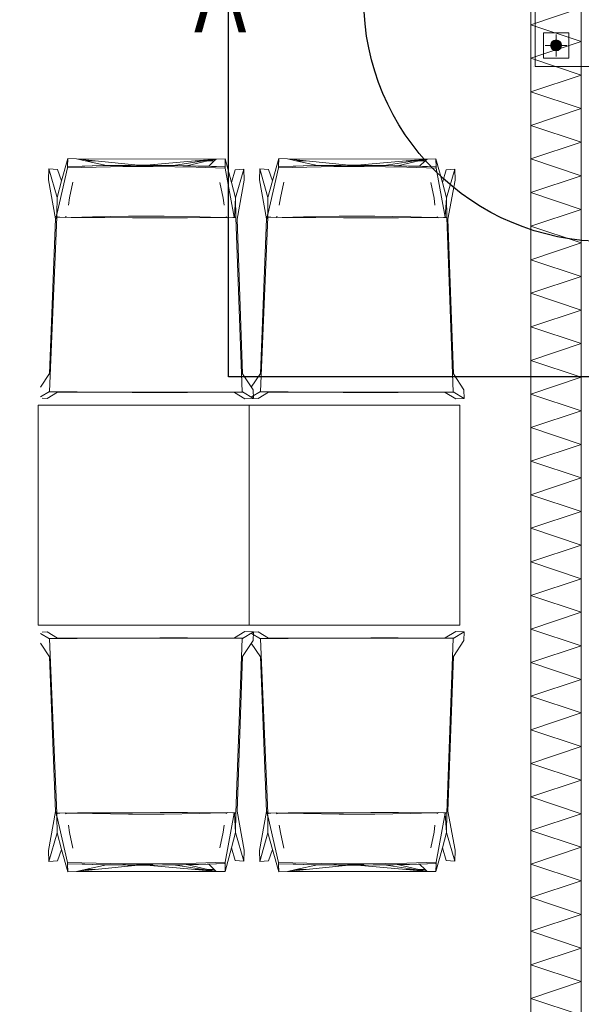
# Model space of a CAD drawing. Header units: centimetres. Extents: x -9388 to 91680, y -1419244 to 50347.
# Tile 19 of 183: x 4092 to 5429, y -704067 to -701721. Entities that reach past the tile are written whole.
import ezdxf

# ---------------------------------------------------------------- set-up
doc = ezdxf.new("R2010")
doc.units = ezdxf.units.CM
doc.linetypes.add('ACAD_ISO03W100', pattern=[30, 12, -18])
doc.linetypes.add('CENTER', pattern=[2, 1.25, -0.25, 0.25, -0.25])
doc.layers.add('! słupy stalowe_Nr_pióra__232', color=7, linetype='Continuous', lineweight=13, true_color=0x24a2ff)
doc.layers.add('Rzuty - ogródek_Nr_pióra__232', color=7, linetype='Continuous', lineweight=13, true_color=0x24a2ff)
for name, color, linetype, lineweight in [('! słupy stalowe_Nr_pióra__7', 7, 'Continuous', 13), ('Q_podkład', 8, 'Continuous', 9), ('Rzuty - ogródek_Nr_pióra__161', 7, 'Continuous', 5), ('Ściany zewnętrzne_Nr_pióra__174', 7, 'Continuous', 5), ('Ściany zewnętrzne_Nr_pióra__41', 7, 'Continuous', 15)]:
    doc.layers.add(name, color=color, linetype=linetype, lineweight=lineweight)
doc.layers.add('Q_uwagi', color=7, linetype='Continuous', lineweight=30, true_color=0xff0101, plot=False)
doc.styles.add('Arial_1do50', font='ARIALN.TTF', dxfattribs={"width": 0.9})

# ---------------------------------------------------------------- blocks, each defined once
blk = doc.blocks.new('A$C65C32780')
at = {"layer": 'Q_uwagi'}
for p, q in [((0, 57.79), (0, -57.79)), ((-57.79, 0), (57.79, 0))]:
    blk.add_line(p, q, dxfattribs=at)
blk.add_circle((0, 0), 57.79, dxfattribs=at)
at = {"layer": 'Q_uwagi', "style": 'Arial_1do50', "width": 0.9}
for s, p in [('1', (-4.98, 67.71)), ('A', (-98.16, -7.91))]:
    blk.add_text(s, height=18, dxfattribs=at).set_placement(p)
blk = doc.blocks.new('PAB.01_RZUT PRZYZIEMIA')
at = {"layer": '! słupy stalowe_Nr_pióra__7', "linetype": 'Continuous'}
blk.add_hatch(color=8, dxfattribs=at).paths.add_polyline_path([(35382, -701782.8, 1), (35356, -701782.8, 1)])
blk.add_hatch(color=8, dxfattribs=at).paths.add_polyline_path([(35382, -701782.8, 1), (35356, -701782.8, 1)])
at = {"layer": '! słupy stalowe_Nr_pióra__232', "color": 8, "linetype": 'Continuous'}
for p, q in [((35319, -701492.8), (35319, -701832.8)), ((35339, -701752.8), (35339, -701812.8)), ((35399, -701752.8), (35339, -701752.8)), ((35399, -701812.8), (35399, -701752.8)), ((35357, -701777.8), (35357, -701782.8)), ((35357.9, -701778), (35357, -701782.5)), ((35357, -701782.5), (35357.9, -701787.1)), ((35357, -701782.8), (35357.9, -701787.4)), ((35360.5, -701774.1), (35357.9, -701778)), ((35357.9, -701787.1), (35360.5, -701791)), ((35357.9, -701787.4), (35360.5, -701791.3)), ((35364.4, -701771.5), (35360.5, -701774.1)), ((35369, -701770.5), (35364.4, -701771.5)), ((35373.6, -701771.5), (35369, -701770.5)), ((35377.5, -701774.1), (35373.6, -701771.5)), ((35380.1, -701778), (35377.5, -701774.1)), ((35377.5, -701791), (35380.1, -701787.1)), ((35380.1, -701787.1), (35377.5, -701791)), ((35377.5, -701791.3), (35380.1, -701787.4)), ((35381, -701782.5), (35380.1, -701778)), ((35380.1, -701787.1), (35381, -701782.5)), ((35381, -701782.5), (35380.1, -701787.1)), ((35380.1, -701787.4), (35381, -701782.8)), ((35381, -701782.8), (35381, -701777.8)), ((35360.5, -701791), (35364.4, -701793.6)), ((35360.5, -701791.3), (35364.4, -701793.9)), ((35364.4, -701793.6), (35369, -701794.5)), ((35364.4, -701793.9), (35369, -701794.8)), ((35369, -701794.5), (35373.6, -701793.6)), ((35369, -701794.8), (35373.6, -701793.9)), ((35369, -701808.8), (35369.1, -701808.8)), ((35369, -701808.8), (35369.1, -701808.8)), ((35373.6, -701793.6), (35377.5, -701791)), ((35373.6, -701793.9), (35377.5, -701791.3)), ((35319, -701832.8), (35659, -701832.8)), ((35339, -701812.8), (35399, -701812.8))]:
    blk.add_line(p, q, dxfattribs=at)
at = {"layer": '! słupy stalowe_Nr_pióra__232', "color": 8, "linetype": 'CENTER'}
for p, q in [((35369, -701808.8), (35369, -701756.8)), ((35343, -701782.8), (35395, -701782.8))]:
    blk.add_line(p, q, dxfattribs=at)
at = {"layer": '! słupy stalowe_Nr_pióra__232', "color": 8, "linetype": 'Continuous'}
blk.add_circle((35369, -701782.8), 13, dxfattribs=at)
at = {"layer": 'Rzuty - ogródek_Nr_pióra__161', "color": 8, "linetype": 'Continuous'}
for p, q in [((35309, -701549), (35309, -701858.3)), ((34206.3, -702052.2), (34191.6, -702105.5)), ((34205.7, -702071.4), (34206.3, -702052.2)), ((34205.7, -702071.4), (34244.2, -702070.2)), ((34205.7, -702071.4), (34240.5, -702070.5)), ((34206.3, -702052.2), (34206.3, -702052.2)), ((34206.3, -702052.2), (34227, -702052.9)), ((34227, -702052.9), (34560, -702053.4)), ((34227, -702052.9), (34271.5, -702057.5)), ((34247.4, -702057.5), (34227, -702052.9)), ((34244.2, -702070.2), (34240.5, -702070.5)), ((34244.2, -702070.2), (34264.6, -702069.8)), ((34244.2, -702070.2), (34245.2, -702070.3)), ((34247.2, -702070.3), (34244.2, -702070.2)), ((34271.5, -702057.5), (34247.4, -702057.5)), ((34298.4, -702069), (34247.4, -702057.5)), ((34264.7, -702069.8), (34264.6, -702069.8)), ((34264.9, -702069.8), (34264.7, -702069.8)), ((34265, -702069.8), (34264.9, -702069.8)), ((34264.9, -702069.8), (34264.9, -702069.8)), ((34265.2, -702069.8), (34265, -702069.8)), ((34308.4, -702069), (34265.2, -702069.8)), ((34271.5, -702057.5), (34373.7, -702068.3)), ((34289.7, -702069.1), (34298.4, -702069)), ((34298.7, -702069), (34298.4, -702069)), ((34304.1, -702069), (34298.7, -702069)), ((34304.1, -702069), (34328.4, -702068.6)), ((34311.9, -702068.9), (34304.1, -702069)), ((34308.4, -702069), (34311.9, -702068.9)), ((34312.1, -702068.9), (34328.4, -702068.6)), ((34327.5, -702068.7), (34312.1, -702068.9)), ((34328.4, -702068.6), (34327.5, -702068.7)), ((34327.5, -702068.7), (34329.4, -702068.7)), ((34328.4, -702068.6), (34347.4, -702068.5)), ((34329.4, -702068.7), (34328.4, -702068.6)), ((34329.4, -702068.7), (34347.4, -702068.5)), ((34330.2, -702068.8), (34329.4, -702068.7)), ((34330.2, -702068.8), (34354.3, -702068.5)), ((34350.9, -702071.6), (34330.2, -702068.8)), ((34330.3, -702068.8), (34393.1, -702068.4)), ((34347.4, -702068.5), (34368.3, -702068.3)), ((34347.4, -702068.5), (34393.5, -702068.4)), ((34350.9, -702071.6), (34409.1, -702068.6)), ((34355.4, -702068.5), (34354.3, -702068.5)), ((34393, -702068.4), (34355.4, -702068.5)), ((34372.3, -702068.3), (34368.3, -702068.3)), ((34372.3, -702068.3), (34373.7, -702068.3)), ((34373.7, -702068.3), (34393, -702068.4)), ((34393, -702068.4), (34393.5, -702068.4)), ((34509.8, -702057.9), (34393.5, -702068.4)), ((34393.5, -702068.4), (34393.5, -702068.4)), ((34393.5, -702068.4), (34394, -702068.4)), ((34394.6, -702068.4), (34394, -702068.4)), ((34394.7, -702068.4), (34394.6, -702068.4)), ((34411.7, -702068.4), (34394.7, -702068.4)), ((34396.6, -702068.4), (34394.7, -702068.4)), ((34396.6, -702068.4), (34410.3, -702068.5)), ((34396.6, -702068.4), (34411.7, -702068.4)), ((34409.1, -702068.6), (34396.6, -702068.4)), ((34409.1, -702068.6), (34410.3, -702068.5)), ((34410.3, -702068.5), (34412.7, -702068.4)), ((34431.5, -702068.6), (34410.3, -702068.5)), ((34411.7, -702068.4), (34412.7, -702068.4)), ((34412.7, -702068.4), (34412.6, -702068.5)), ((34412.7, -702068.4), (34431.5, -702068.6)), ((34431.5, -702068.6), (34431.5, -702068.6)), ((34431.5, -702068.6), (34434.9, -702068.6)), ((34434.9, -702068.6), (34457.8, -702068.8)), ((34434.9, -702068.6), (34480.3, -702069.3)), ((34529.7, -702058), (34457.8, -702068.8)), ((34457.8, -702068.8), (34480.3, -702069.3)), ((34480.4, -702069.3), (34480.3, -702069.3)), ((34481, -702069.3), (34480.4, -702069.3)), ((34481, -702069.3), (34488.8, -702069.4)), ((34481, -702069.3), (34488.5, -702069.5)), ((34488.5, -702069.5), (34488.8, -702069.4)), ((34488.5, -702069.5), (34494.5, -702069.6)), ((34488.8, -702069.4), (34539.7, -702058)), ((34488.8, -702069.4), (34497, -702069.5)), ((34494.5, -702069.6), (34494.9, -702069.6)), ((34494.9, -702069.6), (34497, -702069.5)), ((34494.9, -702069.6), (34497, -702069.7)), ((34498.1, -702069.7), (34497, -702069.5)), ((34497, -702069.5), (34515.6, -702070.1)), ((34497, -702069.5), (34497.7, -702069.7)), ((34497, -702069.7), (34497, -702069.7)), ((34497.5, -702069.7), (34497, -702069.7)), ((34498.1, -702069.7), (34498.1, -702069.7)), ((34498.1, -702069.7), (34515.6, -702070.1)), ((34560, -702053.4), (34509.8, -702057.9)), ((34529.7, -702058), (34509.8, -702057.9)), ((34516, -702070.1), (34515.6, -702070.1)), ((34516.7, -702070.1), (34516, -702070.1)), ((34517.5, -702070.1), (34516.7, -702070.1)), ((34517.5, -702070.1), (34541.8, -702070.7)), ((34517.5, -702070.1), (34579.3, -702072)), ((34560, -702053.4), (34529.7, -702058)), ((34539.7, -702058), (34560, -702053.4)), ((34555.2, -702058), (34539.7, -702058)), ((34555.2, -702058), (34541.8, -702070.7)), ((34560, -702053.4), (34555.2, -702058)), ((34560, -702053.4), (34580.7, -702052.9)), ((34580.7, -702052.9), (34581.2, -702072.1)), ((34596.1, -702109.5), (34580.7, -702052.9)), ((34708.5, -702052.2), (34693.8, -702105.5)), ((34707.9, -702071.4), (34708.5, -702052.2)), ((34707.9, -702071.4), (34746.3, -702070.2)), ((34707.9, -702071.4), (34742.6, -702070.5)), ((34708.5, -702052.2), (34708.5, -702052.2)), ((34708.5, -702052.2), (34729.2, -702052.9)), ((34729.2, -702052.9), (35062.2, -702053.4)), ((34729.2, -702052.9), (34773.7, -702057.5)), ((34749.6, -702057.5), (34729.2, -702052.9)), ((34746.3, -702070.2), (34742.6, -702070.5)), ((34746.3, -702070.2), (34766.7, -702069.8)), ((34746.3, -702070.2), (34747.4, -702070.3)), ((34749.3, -702070.3), (34746.3, -702070.2)), ((34773.7, -702057.5), (34749.6, -702057.5)), ((34800.6, -702069), (34749.6, -702057.5)), ((34766.8, -702069.8), (34766.7, -702069.8)), ((34767.1, -702069.8), (34766.9, -702069.8)), ((34767.2, -702069.8), (34767.1, -702069.8)), ((34767.1, -702069.8), (34767.1, -702069.8)), ((34767.4, -702069.8), (34767.2, -702069.8)), ((34810.6, -702069), (34767.4, -702069.8)), ((34773.7, -702057.5), (34875.9, -702068.3)), ((34791.9, -702069.1), (34800.6, -702069)), ((34800.8, -702069), (34800.6, -702069)), ((34806.3, -702069), (34800.8, -702069)), ((34806.3, -702069), (34830.6, -702068.6)), ((34814.1, -702068.9), (34806.3, -702069)), ((34810.6, -702069), (34814.1, -702068.9)), ((34814.2, -702068.9), (34830.6, -702068.6)), ((34829.6, -702068.7), (34814.2, -702068.9)), ((34830.6, -702068.6), (34829.6, -702068.7)), ((34829.6, -702068.7), (34831.6, -702068.7)), ((34830.6, -702068.6), (34849.5, -702068.5)), ((34831.6, -702068.7), (34830.6, -702068.6)), ((34831.6, -702068.7), (34849.5, -702068.5)), ((34832.4, -702068.8), (34831.6, -702068.7)), ((34832.4, -702068.8), (34856.4, -702068.5)), ((34853.1, -702071.6), (34832.4, -702068.8)), ((34832.5, -702068.8), (34895.3, -702068.4)), ((34849.5, -702068.5), (34870.5, -702068.3)), ((34849.5, -702068.5), (34895.6, -702068.4)), ((34853.1, -702071.6), (34911.3, -702068.6)), ((34857.6, -702068.5), (34856.4, -702068.5)), ((34895.1, -702068.4), (34857.6, -702068.5)), ((34874.5, -702068.3), (34870.5, -702068.3)), ((34874.5, -702068.3), (34875.9, -702068.3)), ((34875.9, -702068.3), (34895.1, -702068.4)), ((34895.1, -702068.4), (34895.6, -702068.4)), ((34895.6, -702068.4), (34895.7, -702068.4)), ((35011.9, -702057.9), (34895.7, -702068.4)), ((34895.7, -702068.4), (34896.2, -702068.4)), ((34896.8, -702068.4), (34896.2, -702068.4)), ((34896.9, -702068.4), (34896.8, -702068.4)), ((34913.9, -702068.4), (34896.9, -702068.4)), ((34898.7, -702068.4), (34896.9, -702068.4)), ((34898.7, -702068.4), (34912.5, -702068.5)), ((34898.7, -702068.4), (34913.9, -702068.4)), ((34911.3, -702068.6), (34898.7, -702068.4)), ((34911.3, -702068.6), (34912.5, -702068.5)), ((34912.5, -702068.5), (34914.9, -702068.4)), ((34933.6, -702068.6), (34912.5, -702068.5)), ((34913.9, -702068.4), (34914.9, -702068.4)), ((34914.9, -702068.4), (34914.8, -702068.5)), ((34914.9, -702068.4), (34933.6, -702068.6)), ((34933.7, -702068.6), (34933.6, -702068.6)), ((34933.7, -702068.6), (34937, -702068.6)), ((34937, -702068.6), (34959.9, -702068.8)), ((34937, -702068.6), (34982.4, -702069.3)), ((35031.9, -702058), (34959.9, -702068.8)), ((34959.9, -702068.8), (34982.4, -702069.3)), ((34982.6, -702069.3), (34982.4, -702069.3)), ((34983.2, -702069.3), (34982.6, -702069.3)), ((34983.2, -702069.3), (34991, -702069.4)), ((34983.2, -702069.3), (34990.7, -702069.5)), ((34990.7, -702069.5), (34991, -702069.4)), ((34990.7, -702069.5), (34996.6, -702069.6)), ((34991, -702069.4), (35041.8, -702058)), ((34991, -702069.4), (34999.2, -702069.5)), ((34996.6, -702069.6), (34997, -702069.6)), ((34997, -702069.6), (34999.2, -702069.5)), ((34997, -702069.6), (34999.2, -702069.7)), ((35000.2, -702069.7), (34999.2, -702069.5)), ((34999.2, -702069.5), (35017.8, -702070.1)), ((34999.2, -702069.5), (34999.9, -702069.7)), ((34999.2, -702069.7), (34999.2, -702069.7)), ((34999.7, -702069.7), (34999.2, -702069.7)), ((35000.3, -702069.7), (35000.2, -702069.7)), ((35000.3, -702069.7), (35017.8, -702070.1)), ((35062.2, -702053.4), (35011.9, -702057.9)), ((35031.9, -702058), (35011.9, -702057.9)), ((35018.1, -702070.1), (35017.8, -702070.1)), ((35018.8, -702070.1), (35018.1, -702070.1)), ((35019.6, -702070.1), (35018.8, -702070.1)), ((35019.6, -702070.1), (35043.9, -702070.7)), ((35019.6, -702070.1), (35081.5, -702072)), ((35062.2, -702053.4), (35031.9, -702058)), ((35041.8, -702058), (35062.2, -702053.4)), ((35057.3, -702058), (35041.8, -702058)), ((35057.3, -702058), (35043.9, -702070.7)), ((35062.2, -702053.4), (35057.3, -702058)), ((35062.2, -702053.4), (35082.8, -702052.9)), ((35082.8, -702052.9), (35083.4, -702072.1)), ((35098.3, -702109.5), (35082.8, -702052.9)), ((34161.4, -702077.1), (34160.3, -702102.9)), ((34161.4, -702077.1), (34182.1, -702078.2)), ((34180.7, -702145), (34161.4, -702077.1)), ((34180.1, -702185.9), (34205.6, -702074.4)), ((34182.1, -702078.2), (34191.6, -702105.5)), ((34205.6, -702074.4), (34307.7, -702071.9)), ((34205.6, -702074.4), (34205.7, -702072.9)), ((34205.7, -702072.9), (34205.7, -702071.4)), ((34307.7, -702071.9), (34350.9, -702071.6)), ((34350.9, -702071.6), (34409.8, -702071.3)), ((34409.8, -702071.3), (34511.9, -702072.9)), ((34511.9, -702072.9), (34581.3, -702075.1)), ((34541.8, -702070.7), (34579.3, -702072)), ((34579.3, -702072), (34579.8, -702072)), ((34580.4, -702072), (34579.8, -702072)), ((34580.4, -702072), (34580.8, -702072)), ((34581.2, -702072.1), (34580.8, -702072)), ((34581.2, -702072.1), (34581.3, -702073.6)), ((34581.3, -702073.6), (34581.3, -702075.1)), ((34581.3, -702075.1), (34602.7, -702191.8)), ((34596.1, -702109.5), (34604.8, -702079)), ((34604.8, -702079), (34625.5, -702077.9)), ((34625.5, -702077.9), (34606, -702145.8)), ((34626.6, -702103.7), (34625.5, -702077.9)), ((34663.6, -702077.1), (34662.4, -702102.9)), ((34663.6, -702077.1), (34684.2, -702078.2)), ((34682.8, -702145), (34663.6, -702077.1)), ((34682.3, -702185.9), (34707.8, -702074.4)), ((34684.2, -702078.2), (34693.8, -702105.5)), ((34707.8, -702072.9), (34707.9, -702071.4)), ((34707.8, -702074.4), (34809.8, -702071.9)), ((34707.8, -702074.4), (34707.8, -702072.9)), ((34809.8, -702071.9), (34853.1, -702071.6)), ((34853.1, -702071.6), (34911.9, -702071.3)), ((34911.9, -702071.3), (35014, -702072.9)), ((35014, -702072.9), (35083.5, -702075.1)), ((35043.9, -702070.7), (35081.5, -702072)), ((35081.5, -702072), (35082, -702072)), ((35082.6, -702072), (35082, -702072)), ((35082.6, -702072), (35083, -702072)), ((35083.4, -702072.1), (35083, -702072)), ((35083.4, -702072.1), (35083.4, -702073.6)), ((35083.4, -702073.6), (35083.5, -702075.1)), ((35083.5, -702075.1), (35104.9, -702191.8)), ((35098.3, -702109.5), (35107, -702079)), ((35107, -702079), (35127.6, -702077.9)), ((35127.6, -702077.9), (35108.2, -702145.8)), ((35128.7, -702103.7), (35127.6, -702077.9)), ((34160.3, -702102.9), (34177.1, -702196)), ((34191.6, -702105.5), (34180.7, -702145)), ((34218.4, -702108.5), (34210.4, -702146.1)), ((34568.5, -702109.3), (34576.3, -702146.7)), ((34606, -702145.8), (34596.1, -702109.5)), ((34609.4, -702196.8), (34626.6, -702103.7)), ((34662.4, -702102.9), (34679.3, -702196)), ((34693.8, -702105.5), (34682.8, -702145)), ((34720.5, -702108.5), (34712.6, -702146.1)), ((35070.6, -702109.3), (35078.4, -702146.7)), ((35108.2, -702145.8), (35098.3, -702109.5)), ((35111.5, -702196.8), (35128.7, -702103.7)), ((34180.7, -702145), (34180.2, -702183.4)), ((34210.4, -702146.1), (34207.9, -702163.5)), ((34578.5, -702163.7), (34576.3, -702146.7)), ((34603.1, -702191.3), (34606, -702145.8)), ((34606.5, -702193), (34606, -702145.8)), ((34682.8, -702145), (34682.3, -702183.4)), ((34712.6, -702146.1), (34710, -702163.5)), ((35080.6, -702163.7), (35078.4, -702146.7)), ((35105.2, -702191.3), (35108.2, -702145.8)), ((35108.6, -702193), (35108.2, -702145.8)), ((34180.2, -702183.4), (34179, -702191)), ((34179, -702191), (34180.1, -702185.9)), ((34180.1, -702191), (34180.1, -702185.9)), ((34682.3, -702183.4), (34681.1, -702191)), ((34681.1, -702191), (34682.3, -702185.9)), ((34682.2, -702191), (34682.3, -702185.9)), ((34177.1, -702196), (34162.8, -702564.7)), ((34180.1, -702192.1), (34163.1, -702607.2)), ((34177.1, -702196), (34180.1, -702192.2)), ((34180.1, -702192.2), (34179, -702191)), ((34182.1, -702191), (34180.1, -702191)), ((34180.1, -702192.2), (34180.1, -702191)), ((34187.5, -702192.2), (34180.1, -702192.1)), ((34180.1, -702192.1), (34180.1, -702192.2)), ((34200.7, -702192.9), (34187.5, -702192.2)), ((34200.7, -702192.3), (34200.5, -702192.6)), ((34200.5, -702192.6), (34200.7, -702192.9)), ((34200.7, -702192.3), (34203.1, -702191.3)), ((34201.8, -702191.3), (34200.7, -702192.3)), ((34200.7, -702192.9), (34200.7, -702192.3)), ((34200.7, -702192.3), (34201.2, -702192.3)), ((34203, -702191.4), (34201.2, -702192.3)), ((34201.2, -702192.3), (34202, -702192.3)), ((34202.8, -702190.5), (34201.8, -702191.3)), ((34202, -702192.3), (34214.6, -702192.4)), ((34214.6, -702192.4), (34265.4, -702190.9)), ((34214.6, -702192.4), (34229.3, -702192.5)), ((34229.3, -702192.5), (34294.8, -702192.9)), ((34265.4, -702190.9), (34350.5, -702189.6)), ((34294.8, -702192.9), (34360.4, -702193.2)), ((34350.5, -702189.6), (34435.6, -702189.8)), ((34360.4, -702193.2), (34426.1, -702193.3)), ((34426.1, -702193.3), (34491.7, -702193.3)), ((34435.6, -702189.8), (34520.6, -702191.3)), ((34491.7, -702193.3), (34557.3, -702193.1)), ((34520.6, -702191.3), (34571.5, -702193)), ((34557.3, -702193.1), (34571.5, -702193)), ((34571.5, -702193), (34584.7, -702193)), ((34584.7, -702193), (34583, -702192.1)), ((34583.4, -702191.2), (34584.5, -702192)), ((34584.5, -702192), (34585.8, -702193)), ((34584.7, -702193), (34585.8, -702193)), ((34599, -702192.9), (34585.8, -702193.6)), ((34586, -702193.3), (34585.8, -702193)), ((34585.8, -702193), (34585.8, -702193.3)), ((34585.8, -702193.3), (34585.8, -702193.6)), ((34606.2, -702192.9), (34599, -702192.9)), ((34603.1, -702191.3), (34606.2, -702192.9)), ((34606.4, -702192.9), (34606.2, -702192.9)), ((34606.5, -702193), (34606.4, -702192.9)), ((34606.4, -702192.9), (34621.9, -702608.1)), ((34622.4, -702565.5), (34609.4, -702196.8)), ((34679.3, -702196), (34664.9, -702564.7)), ((34682.3, -702192.1), (34665.3, -702607.2)), ((34679.3, -702196), (34682.2, -702192.2)), ((34682.2, -702192.2), (34681.1, -702191)), ((34684.3, -702191), (34682.2, -702191)), ((34682.2, -702192.2), (34682.2, -702191)), ((34682.3, -702192.1), (34682.2, -702192.2)), ((34689.6, -702192.2), (34682.3, -702192.1)), ((34702.9, -702192.9), (34689.6, -702192.2)), ((34702.9, -702192.3), (34702.6, -702192.6)), ((34702.6, -702192.6), (34702.9, -702192.9)), ((34702.9, -702192.3), (34705.3, -702191.3)), ((34704, -702191.3), (34702.9, -702192.3)), ((34702.9, -702192.9), (34702.9, -702192.3)), ((34702.9, -702192.3), (34703.3, -702192.3)), ((34705.2, -702191.4), (34703.3, -702192.3)), ((34703.3, -702192.3), (34704.1, -702192.3)), ((34705, -702190.5), (34704, -702191.3)), ((34704.1, -702192.3), (34716.7, -702192.4)), ((34716.7, -702192.4), (34767.6, -702190.9)), ((34716.7, -702192.4), (34731.4, -702192.5)), ((34731.4, -702192.5), (34797, -702192.9)), ((34767.6, -702190.9), (34852.6, -702189.6)), ((34797, -702192.9), (34862.6, -702193.2)), ((34852.6, -702189.6), (34937.7, -702189.8)), ((34862.6, -702193.2), (34928.2, -702193.3)), ((34928.2, -702193.3), (34993.9, -702193.3)), ((34937.7, -702189.8), (35022.8, -702191.3)), ((34993.9, -702193.3), (35059.4, -702193.1)), ((35022.8, -702191.3), (35073.7, -702193)), ((35059.4, -702193.1), (35073.7, -702193)), ((35073.7, -702193), (35086.9, -702193)), ((35086.9, -702193), (35085.2, -702192.1)), ((35085.6, -702191.2), (35086.7, -702192)), ((35086.7, -702192), (35088, -702193)), ((35086.9, -702193), (35088, -702193)), ((35101.2, -702192.9), (35088, -702193.6)), ((35088.2, -702193.3), (35088, -702193)), ((35088, -702193), (35088, -702193.3)), ((35088, -702193.3), (35088, -702193.6)), ((35108.4, -702192.9), (35101.2, -702192.9)), ((35105.2, -702191.3), (35108.4, -702192.9)), ((35108.5, -702192.9), (35108.4, -702192.9)), ((35108.6, -702193), (35108.5, -702192.9)), ((35108.5, -702192.9), (35124.1, -702608.1)), ((35124.6, -702565.5), (35111.5, -702196.8)), ((34162.8, -702564.7), (34141.2, -702597.1)), ((34647.5, -702603.4), (34622.4, -702565.5)), ((34664.9, -702564.7), (34643.3, -702597.1)), ((35149.7, -702603.4), (35124.6, -702565.5)), ((34162.9, -702607.3), (34141.4, -702620.2)), ((34182.1, -702609.1), (34157.3, -702624)), ((34162.9, -702608.2), (34162.9, -702607.3)), ((34163.1, -702607.9), (34162.9, -702608.2)), ((34228.4, -702608.7), (34162.9, -702608.2)), ((34163.1, -702607.9), (34163.1, -702607.2)), ((34228.5, -702608.5), (34163.1, -702607.9)), ((34602.9, -702609.9), (34182.1, -702609.1)), ((34294, -702609.1), (34228.4, -702608.7)), ((34294.1, -702608.9), (34228.5, -702608.5)), ((34359.7, -702609.4), (34294, -702609.1)), ((34359.7, -702609.1), (34294.1, -702608.9)), ((34425.4, -702609.3), (34359.7, -702609.1)), ((34425.4, -702609.5), (34359.7, -702609.4)), ((34491, -702609.2), (34425.4, -702609.3)), ((34491.1, -702609.5), (34425.4, -702609.5)), ((34556.5, -702609), (34491, -702609.2)), ((34556.7, -702609.3), (34491.1, -702609.5)), ((34621.9, -702608.7), (34556.5, -702609)), ((34622.1, -702609), (34556.7, -702609.3)), ((34627.7, -702624.8), (34602.9, -702609.9)), ((34621.9, -702608.1), (34621.9, -702608.7)), ((34621.9, -702608.7), (34622.1, -702609)), ((34622.1, -702608.2), (34622.1, -702609)), ((34648.4, -702624), (34622.1, -702608.2)), ((34665.1, -702607.3), (34643.6, -702620.2)), ((34648.4, -702624), (34647.5, -702603.4)), ((34684.3, -702609.1), (34659.4, -702624)), ((34665.1, -702608.2), (34665.1, -702607.3)), ((34665.3, -702607.9), (34665.1, -702608.2)), ((34730.6, -702608.7), (34665.1, -702608.2)), ((34665.3, -702607.9), (34665.3, -702607.2)), ((34730.7, -702608.5), (34665.3, -702607.9)), ((35105.1, -702609.9), (34684.3, -702609.1)), ((34796.2, -702609.1), (34730.6, -702608.7)), ((34796.2, -702608.9), (34730.7, -702608.5)), ((34861.9, -702609.1), (34796.2, -702608.9)), ((34861.8, -702609.4), (34796.2, -702609.1)), ((34927.5, -702609.5), (34861.8, -702609.4)), ((34927.5, -702609.3), (34861.9, -702609.1)), ((34993.1, -702609.2), (34927.5, -702609.3)), ((34993.2, -702609.5), (34927.5, -702609.5)), ((35058.7, -702609), (34993.1, -702609.2)), ((35058.8, -702609.3), (34993.2, -702609.5)), ((35124.1, -702608.7), (35058.7, -702609)), ((35124.3, -702609), (35058.8, -702609.3)), ((35129.9, -702624.8), (35105.1, -702609.9)), ((35124.1, -702608.1), (35124.1, -702608.7)), ((35124.1, -702608.7), (35124.3, -702609)), ((35124.3, -702608.2), (35124.3, -702609)), ((35150.5, -702624), (35124.3, -702608.2)), ((35150.5, -702624), (35149.7, -702603.4)), ((34146.2, -702623.5), (34157.3, -702624)), ((34146.2, -702624), (34146.2, -702623.5)), ((34627.7, -702624.8), (34648.4, -702624)), ((34648.3, -702623.5), (34659.4, -702624)), ((34648.4, -702624), (34648.3, -702623.5)), ((35129.9, -702624.8), (35150.5, -702624)), ((34637.9, -702639.8), (34135.8, -702639.8)), ((34135.8, -703164.3), (34135.8, -702639.8)), ((35140.1, -702639.8), (34637.9, -702639.8)), ((34637.9, -703164.3), (34637.9, -702639.8)), ((34637.9, -703164.3), (34637.9, -702639.8)), ((35140.1, -703164.3), (35140.1, -702639.8)), ((34135.8, -703164.3), (34637.9, -703164.3)), ((34637.9, -703164.3), (35140.1, -703164.3)), ((34162.9, -703196.8), (34141.4, -703183.9)), ((34146.2, -703180.6), (34157.3, -703180.1)), ((34146.2, -703180.1), (34146.2, -703180.6)), ((34182.1, -703195), (34157.3, -703180.1)), ((34228.4, -703195.4), (34162.9, -703195.9)), ((34163.1, -703196.2), (34162.9, -703195.9)), ((34162.9, -703195.9), (34162.9, -703196.8)), ((34228.5, -703195.6), (34163.1, -703196.2)), ((34163.1, -703196.2), (34163.1, -703196.9)), ((34602.9, -703194.2), (34182.1, -703195)), ((34294, -703195), (34228.4, -703195.4)), ((34294.1, -703195.2), (34228.5, -703195.6)), ((34359.7, -703194.7), (34294, -703195)), ((34359.7, -703195), (34294.1, -703195.2)), ((34425.4, -703194.6), (34359.7, -703194.7)), ((34425.4, -703194.8), (34359.7, -703195)), ((34491.1, -703194.6), (34425.4, -703194.6)), ((34491, -703194.9), (34425.4, -703194.8)), ((34556.5, -703195.1), (34491, -703194.9)), ((34556.7, -703194.8), (34491.1, -703194.6)), ((34621.9, -703195.4), (34556.5, -703195.1)), ((34622.1, -703195.1), (34556.7, -703194.8)), ((34627.7, -703179.3), (34602.9, -703194.2)), ((34606.4, -703611.2), (34621.9, -703196)), ((34621.9, -703195.4), (34622.1, -703195.1)), ((34621.9, -703196), (34621.9, -703195.4)), ((34648.4, -703180.1), (34622.1, -703195.9)), ((34622.1, -703195.9), (34622.1, -703195.1)), ((34627.7, -703179.3), (34648.4, -703180.1)), ((34665.1, -703196.8), (34643.6, -703183.9)), ((34648.4, -703180.1), (34647.5, -703200.7)), ((34648.3, -703180.6), (34659.4, -703180.1)), ((34648.4, -703180.1), (34648.3, -703180.6)), ((34684.3, -703195), (34659.4, -703180.1)), ((34730.6, -703195.4), (34665.1, -703195.9)), ((34665.3, -703196.2), (34665.1, -703195.9)), ((34665.1, -703195.9), (34665.1, -703196.8)), ((34730.7, -703195.6), (34665.3, -703196.2)), ((34665.3, -703196.2), (34665.3, -703196.9)), ((35105.1, -703194.2), (34684.3, -703195)), ((34796.2, -703195), (34730.6, -703195.4)), ((34796.2, -703195.2), (34730.7, -703195.6)), ((34861.8, -703194.7), (34796.2, -703195)), ((34861.9, -703195), (34796.2, -703195.2)), ((34927.5, -703194.6), (34861.8, -703194.7)), ((34927.5, -703194.8), (34861.9, -703195)), ((34993.2, -703194.6), (34927.5, -703194.6)), ((34993.1, -703194.9), (34927.5, -703194.8)), ((35058.7, -703195.1), (34993.1, -703194.9)), ((35058.8, -703194.8), (34993.2, -703194.6)), ((35124.1, -703195.4), (35058.7, -703195.1)), ((35124.3, -703195.1), (35058.8, -703194.8)), ((35129.9, -703179.3), (35105.1, -703194.2)), ((35108.5, -703611.2), (35124.1, -703196)), ((35124.1, -703195.4), (35124.3, -703195.1)), ((35124.1, -703196), (35124.1, -703195.4)), ((35150.5, -703180.1), (35124.3, -703195.9)), ((35124.3, -703195.9), (35124.3, -703195.1)), ((35129.9, -703179.3), (35150.5, -703180.1)), ((35150.5, -703180.1), (35149.7, -703200.7)), ((34162.8, -703239.4), (34141.2, -703207)), ((34180.1, -703612), (34163.1, -703196.9)), ((34647.5, -703200.7), (34622.4, -703238.6)), ((34664.9, -703239.4), (34643.3, -703207)), ((34682.3, -703612), (34665.3, -703196.9)), ((35149.7, -703200.7), (35124.6, -703238.6)), ((34177.1, -703608.1), (34162.8, -703239.4)), ((34622.4, -703238.6), (34609.4, -703607.3)), ((34679.3, -703608.1), (34664.9, -703239.4)), ((35124.6, -703238.6), (35111.5, -703607.3)), ((34160.3, -703701.2), (34177.1, -703608.1)), ((34177.1, -703608.1), (34180.1, -703611.9)), ((34180.1, -703611.9), (34179, -703613.1)), ((34180.2, -703620.7), (34179, -703613.1)), ((34179, -703613.1), (34180.1, -703618.2)), ((34187.5, -703611.9), (34180.1, -703612)), ((34180.1, -703612), (34180.1, -703611.9)), ((34180.1, -703611.9), (34180.1, -703613.1)), ((34182.1, -703613.1), (34180.1, -703613.1)), ((34180.1, -703613.1), (34180.1, -703618.2)), ((34180.1, -703618.2), (34205.6, -703729.7)), ((34200.7, -703611.2), (34187.5, -703611.9)), ((34200.5, -703611.5), (34200.7, -703611.2)), ((34200.7, -703611.8), (34200.5, -703611.5)), ((34200.7, -703611.2), (34200.7, -703611.8)), ((34200.7, -703611.8), (34203.1, -703612.8)), ((34201.8, -703612.8), (34200.7, -703611.8)), ((34200.7, -703611.8), (34201.2, -703611.8)), ((34203, -703612.7), (34201.2, -703611.8)), ((34201.2, -703611.8), (34202, -703611.8)), ((34202.8, -703613.6), (34201.8, -703612.8)), ((34202, -703611.8), (34214.6, -703611.7)), ((34214.6, -703611.7), (34229.3, -703611.6)), ((34214.6, -703611.7), (34265.4, -703613.2)), ((34229.3, -703611.6), (34294.8, -703611.2)), ((34265.4, -703613.2), (34350.5, -703614.5)), ((34294.8, -703611.2), (34360.4, -703610.9)), ((34350.5, -703614.5), (34435.6, -703614.3)), ((34360.4, -703610.9), (34426.1, -703610.8)), ((34426.1, -703610.8), (34491.7, -703610.8)), ((34435.6, -703614.3), (34520.6, -703612.8)), ((34491.7, -703610.8), (34557.3, -703611)), ((34520.6, -703612.8), (34571.5, -703611.1)), ((34557.3, -703611), (34571.5, -703611.1)), ((34571.5, -703611.1), (34584.7, -703611.1)), ((34581.3, -703729), (34602.7, -703612.3)), ((34584.7, -703611.1), (34583, -703612)), ((34583.4, -703612.9), (34584.5, -703612.1)), ((34584.5, -703612.1), (34585.8, -703611.1)), ((34584.7, -703611.1), (34585.8, -703611.1)), ((34599, -703611.2), (34585.8, -703610.5)), ((34585.8, -703610.8), (34585.8, -703610.5)), ((34586, -703610.8), (34585.8, -703611.1)), ((34585.8, -703611.1), (34585.8, -703610.8)), ((34606.2, -703611.2), (34599, -703611.2)), ((34603.1, -703612.8), (34606.2, -703611.2)), ((34603.1, -703612.8), (34606, -703658.3)), ((34606.5, -703611.1), (34606, -703658.3)), ((34606.4, -703611.2), (34606.2, -703611.2)), ((34606.5, -703611.1), (34606.4, -703611.2)), ((34609.4, -703607.3), (34626.6, -703700.4)), ((34662.4, -703701.2), (34679.3, -703608.1)), ((34679.3, -703608.1), (34682.2, -703611.9)), ((34682.2, -703611.9), (34681.1, -703613.1)), ((34682.3, -703620.7), (34681.1, -703613.1)), ((34681.1, -703613.1), (34682.3, -703618.2)), ((34682.3, -703612), (34682.2, -703611.9)), ((34682.2, -703611.9), (34682.2, -703613.1)), ((34684.3, -703613.1), (34682.2, -703613.1)), ((34682.2, -703613.1), (34682.3, -703618.2)), ((34689.6, -703611.9), (34682.3, -703612)), ((34682.3, -703618.2), (34707.8, -703729.7)), ((34702.9, -703611.2), (34689.6, -703611.9)), ((34702.6, -703611.5), (34702.9, -703611.2)), ((34702.9, -703611.8), (34702.6, -703611.5)), ((34702.9, -703611.2), (34702.9, -703611.8)), ((34702.9, -703611.8), (34705.3, -703612.8)), ((34704, -703612.8), (34702.9, -703611.8)), ((34702.9, -703611.8), (34703.3, -703611.8)), ((34705.2, -703612.7), (34703.3, -703611.8)), ((34703.3, -703611.8), (34704.1, -703611.8)), ((34705, -703613.6), (34704, -703612.8)), ((34704.1, -703611.8), (34716.7, -703611.7)), ((34716.7, -703611.7), (34731.4, -703611.6)), ((34716.7, -703611.7), (34767.6, -703613.2)), ((34731.4, -703611.6), (34797, -703611.2)), ((34767.6, -703613.2), (34852.6, -703614.5)), ((34797, -703611.2), (34862.6, -703610.9)), ((34852.6, -703614.5), (34937.7, -703614.3)), ((34862.6, -703610.9), (34928.2, -703610.8)), ((34928.2, -703610.8), (34993.9, -703610.8)), ((34937.7, -703614.3), (35022.8, -703612.8)), ((34993.9, -703610.8), (35059.4, -703611)), ((35022.8, -703612.8), (35073.7, -703611.1)), ((35059.4, -703611), (35073.7, -703611.1)), ((35073.7, -703611.1), (35086.9, -703611.1)), ((35083.5, -703729), (35104.9, -703612.3)), ((35086.9, -703611.1), (35085.2, -703612)), ((35085.6, -703612.9), (35086.7, -703612.1)), ((35086.7, -703612.1), (35088, -703611.1)), ((35086.9, -703611.1), (35088, -703611.1)), ((35101.2, -703611.2), (35088, -703610.5)), ((35088, -703610.8), (35088, -703610.5)), ((35088.2, -703610.8), (35088, -703611.1)), ((35088, -703611.1), (35088, -703610.8)), ((35108.4, -703611.2), (35101.2, -703611.2)), ((35105.2, -703612.8), (35108.4, -703611.2)), ((35105.2, -703612.8), (35108.2, -703658.3)), ((35108.6, -703611.1), (35108.2, -703658.3)), ((35108.5, -703611.2), (35108.4, -703611.2)), ((35108.6, -703611.1), (35108.5, -703611.2)), ((35111.5, -703607.3), (35128.7, -703700.4)), ((34180.7, -703659.1), (34180.2, -703620.7)), ((34210.4, -703658), (34207.9, -703640.6)), ((34578.5, -703640.4), (34576.3, -703657.4)), ((34682.8, -703659.1), (34682.3, -703620.7)), ((34712.6, -703658), (34710, -703640.6)), ((35080.6, -703640.4), (35078.4, -703657.4)), ((34180.7, -703659.1), (34161.4, -703727)), ((34191.6, -703698.6), (34180.7, -703659.1)), ((34218.4, -703695.6), (34210.4, -703658)), ((34568.5, -703694.8), (34576.3, -703657.4)), ((34606, -703658.3), (34596.1, -703694.6)), ((34625.5, -703726.1), (34606, -703658.3)), ((34682.8, -703659.1), (34663.6, -703727)), ((34693.8, -703698.6), (34682.8, -703659.1)), ((34720.5, -703695.6), (34712.6, -703658)), ((35070.6, -703694.8), (35078.4, -703657.4)), ((35108.2, -703658.3), (35098.3, -703694.6)), ((35127.6, -703726.1), (35108.2, -703658.3)), ((34161.4, -703727), (34160.3, -703701.2)), ((34182.1, -703725.9), (34191.6, -703698.6)), ((34206.3, -703751.9), (34191.6, -703698.6)), ((34596.1, -703694.6), (34580.7, -703751.2)), ((34596.1, -703694.6), (34604.8, -703725.1)), ((34626.6, -703700.4), (34625.5, -703726.1)), ((34663.6, -703727), (34662.4, -703701.2)), ((34684.2, -703725.9), (34693.8, -703698.6)), ((34708.5, -703751.9), (34693.8, -703698.6)), ((35098.3, -703694.6), (35082.8, -703751.2)), ((35098.3, -703694.6), (35107, -703725.1)), ((35128.7, -703700.4), (35127.6, -703726.1)), ((34161.4, -703727), (34182.1, -703725.9)), ((34205.6, -703729.7), (34205.7, -703731.2)), ((34205.6, -703729.7), (34307.7, -703732.2)), ((34205.7, -703731.2), (34205.7, -703732.7)), ((34205.7, -703732.7), (34244.2, -703733.9)), ((34205.7, -703732.7), (34240.5, -703733.6)), ((34205.7, -703732.7), (34206.3, -703751.9)), ((34244.2, -703733.9), (34240.5, -703733.6)), ((34244.2, -703733.9), (34245.2, -703733.8)), ((34247.2, -703733.8), (34244.2, -703733.9)), ((34244.2, -703733.9), (34264.6, -703734.3)), ((34298.4, -703735.1), (34247.4, -703746.6)), ((34264.7, -703734.3), (34264.6, -703734.3)), ((34264.9, -703734.3), (34264.7, -703734.3)), ((34265, -703734.3), (34264.9, -703734.3)), ((34264.9, -703734.3), (34264.9, -703734.3)), ((34265.2, -703734.3), (34265, -703734.3)), ((34308.4, -703735.1), (34265.2, -703734.3)), ((34271.5, -703746.6), (34373.7, -703735.8)), ((34289.7, -703735), (34298.4, -703735.1)), ((34298.7, -703735.1), (34298.4, -703735.1)), ((34304.1, -703735.1), (34298.7, -703735.1)), ((34304.1, -703735.1), (34328.4, -703735.5)), ((34311.9, -703735.2), (34304.1, -703735.1)), ((34307.7, -703732.2), (34350.9, -703732.5)), ((34308.4, -703735.1), (34311.9, -703735.2)), ((34312.1, -703735.2), (34328.4, -703735.5)), ((34327.5, -703735.4), (34312.1, -703735.2)), ((34327.5, -703735.4), (34329.4, -703735.4)), ((34328.4, -703735.5), (34327.5, -703735.4)), ((34329.4, -703735.4), (34328.4, -703735.5)), ((34328.4, -703735.5), (34347.4, -703735.6)), ((34330.2, -703735.3), (34329.4, -703735.4)), ((34329.4, -703735.4), (34347.4, -703735.6)), ((34350.9, -703732.5), (34330.2, -703735.3)), ((34330.2, -703735.3), (34354.3, -703735.6)), ((34330.3, -703735.3), (34393.1, -703735.7)), ((34347.4, -703735.6), (34368.3, -703735.8)), ((34347.4, -703735.6), (34393.5, -703735.7)), ((34350.9, -703732.5), (34409.8, -703732.8)), ((34350.9, -703732.5), (34409.1, -703735.5)), ((34355.4, -703735.6), (34354.3, -703735.6)), ((34393, -703735.7), (34355.4, -703735.6)), ((34372.3, -703735.8), (34368.3, -703735.8)), ((34372.3, -703735.8), (34373.7, -703735.8)), ((34373.7, -703735.8), (34393, -703735.7)), ((34393, -703735.7), (34393.5, -703735.7)), ((34393.5, -703735.7), (34393.5, -703735.7)), ((34393.5, -703735.7), (34394, -703735.7)), ((34509.8, -703746.2), (34393.5, -703735.7)), ((34394.6, -703735.7), (34394, -703735.7)), ((34394.7, -703735.7), (34394.6, -703735.7)), ((34411.7, -703735.7), (34394.7, -703735.7)), ((34396.6, -703735.7), (34394.7, -703735.7)), ((34409.1, -703735.5), (34396.6, -703735.7)), ((34396.6, -703735.7), (34410.3, -703735.6)), ((34396.6, -703735.7), (34411.7, -703735.7)), ((34409.1, -703735.5), (34410.3, -703735.6)), ((34409.8, -703732.8), (34511.9, -703731.2)), ((34431.5, -703735.5), (34410.3, -703735.6)), ((34410.3, -703735.6), (34412.7, -703735.7)), ((34411.7, -703735.7), (34412.7, -703735.7)), ((34412.7, -703735.7), (34412.6, -703735.6)), ((34412.7, -703735.7), (34431.5, -703735.5)), ((34431.5, -703735.5), (34431.5, -703735.5)), ((34431.5, -703735.5), (34434.9, -703735.5)), ((34434.9, -703735.5), (34480.3, -703734.8)), ((34434.9, -703735.5), (34457.8, -703735.3)), ((34457.8, -703735.3), (34480.3, -703734.8)), ((34529.7, -703746.1), (34457.8, -703735.3)), ((34480.4, -703734.8), (34480.3, -703734.8)), ((34481, -703734.8), (34480.4, -703734.8)), ((34481, -703734.8), (34488.5, -703734.6)), ((34481, -703734.8), (34488.8, -703734.7)), ((34488.5, -703734.6), (34494.5, -703734.5)), ((34488.5, -703734.6), (34488.8, -703734.7)), ((34488.8, -703734.7), (34497, -703734.6)), ((34488.8, -703734.7), (34539.7, -703746.1)), ((34494.5, -703734.5), (34494.9, -703734.5)), ((34494.9, -703734.5), (34497, -703734.4)), ((34494.9, -703734.5), (34497, -703734.6)), ((34497, -703734.6), (34515.6, -703734)), ((34497, -703734.4), (34497, -703734.4)), ((34498.1, -703734.4), (34497, -703734.6)), ((34497.5, -703734.4), (34497, -703734.4)), ((34497, -703734.6), (34497.7, -703734.4)), ((34498.1, -703734.4), (34515.6, -703734)), ((34498.1, -703734.4), (34498.1, -703734.4)), ((34511.9, -703731.2), (34581.3, -703729)), ((34516, -703734), (34515.6, -703734)), ((34516.7, -703734), (34516, -703734)), ((34517.5, -703734), (34516.7, -703734)), ((34517.5, -703734), (34579.3, -703732.1)), ((34517.5, -703734), (34541.8, -703733.4)), ((34541.8, -703733.4), (34579.3, -703732.1)), ((34555.2, -703746.1), (34541.8, -703733.4)), ((34579.3, -703732.1), (34579.8, -703732.1)), ((34580.4, -703732.1), (34579.8, -703732.1)), ((34580.4, -703732.1), (34580.8, -703732.1)), ((34580.7, -703751.2), (34581.2, -703732)), ((34581.2, -703732), (34580.8, -703732.1)), ((34581.2, -703732), (34581.3, -703730.5)), ((34581.3, -703730.5), (34581.3, -703729)), ((34604.8, -703725.1), (34625.5, -703726.1)), ((34663.6, -703727), (34684.2, -703725.9)), ((34707.8, -703729.7), (34707.8, -703731.2)), ((34707.8, -703729.7), (34809.8, -703732.2)), ((34707.8, -703731.2), (34707.9, -703732.7)), ((34707.9, -703732.7), (34746.3, -703733.9)), ((34707.9, -703732.7), (34742.6, -703733.6)), ((34707.9, -703732.7), (34708.5, -703751.9)), ((34746.3, -703733.9), (34742.6, -703733.6)), ((34746.3, -703733.9), (34747.4, -703733.8)), ((34749.3, -703733.8), (34746.3, -703733.9)), ((34746.3, -703733.9), (34766.7, -703734.3)), ((34800.6, -703735.1), (34749.6, -703746.6)), ((34766.8, -703734.3), (34766.7, -703734.3)), ((34767.1, -703734.3), (34766.9, -703734.3)), ((34767.2, -703734.3), (34767.1, -703734.3)), ((34767.1, -703734.3), (34767.1, -703734.3)), ((34767.4, -703734.3), (34767.2, -703734.3)), ((34810.6, -703735.1), (34767.4, -703734.3)), ((34773.7, -703746.6), (34875.9, -703735.8)), ((34791.9, -703735), (34800.6, -703735.1)), ((34800.8, -703735.1), (34800.6, -703735.1)), ((34806.3, -703735.1), (34800.8, -703735.1)), ((34806.3, -703735.1), (34830.6, -703735.5)), ((34814.1, -703735.2), (34806.3, -703735.1)), ((34809.8, -703732.2), (34853.1, -703732.5)), ((34810.6, -703735.1), (34814.1, -703735.2)), ((34814.2, -703735.2), (34830.6, -703735.5)), ((34829.6, -703735.4), (34814.2, -703735.2)), ((34829.6, -703735.4), (34831.6, -703735.4)), ((34830.6, -703735.5), (34829.6, -703735.4)), ((34831.6, -703735.4), (34830.6, -703735.5)), ((34830.6, -703735.5), (34849.5, -703735.6)), ((34832.4, -703735.3), (34831.6, -703735.4)), ((34831.6, -703735.4), (34849.5, -703735.6)), ((34853.1, -703732.5), (34832.4, -703735.3)), ((34832.4, -703735.3), (34856.4, -703735.6)), ((34832.5, -703735.3), (34895.3, -703735.7)), ((34849.5, -703735.6), (34870.5, -703735.8)), ((34849.5, -703735.6), (34895.6, -703735.7)), ((34853.1, -703732.5), (34911.9, -703732.8)), ((34853.1, -703732.5), (34911.3, -703735.5)), ((34857.6, -703735.6), (34856.4, -703735.6)), ((34895.1, -703735.7), (34857.6, -703735.6)), ((34874.5, -703735.8), (34870.5, -703735.8)), ((34874.5, -703735.8), (34875.9, -703735.8)), ((34875.9, -703735.8), (34895.1, -703735.7)), ((34895.1, -703735.7), (34895.6, -703735.7)), ((34895.6, -703735.7), (34895.7, -703735.7)), ((34895.7, -703735.7), (34896.2, -703735.7)), ((35011.9, -703746.2), (34895.7, -703735.7)), ((34896.8, -703735.7), (34896.2, -703735.7)), ((34896.9, -703735.7), (34896.8, -703735.7)), ((34913.9, -703735.7), (34896.9, -703735.7)), ((34898.7, -703735.7), (34896.9, -703735.7)), ((34911.3, -703735.5), (34898.7, -703735.7)), ((34898.7, -703735.7), (34912.5, -703735.6)), ((34898.7, -703735.7), (34913.9, -703735.7)), ((34911.3, -703735.5), (34912.5, -703735.6)), ((34911.9, -703732.8), (35014, -703731.2)), ((34933.6, -703735.5), (34912.5, -703735.6)), ((34912.5, -703735.6), (34914.9, -703735.7)), ((34913.9, -703735.7), (34914.9, -703735.7)), ((34914.9, -703735.7), (34914.8, -703735.6)), ((34914.9, -703735.7), (34933.6, -703735.5)), ((34933.7, -703735.5), (34933.6, -703735.5)), ((34933.7, -703735.5), (34937, -703735.5)), ((34937, -703735.5), (34982.4, -703734.8)), ((34937, -703735.5), (34959.9, -703735.3)), ((34959.9, -703735.3), (34982.4, -703734.8)), ((35031.9, -703746.1), (34959.9, -703735.3)), ((34982.6, -703734.8), (34982.4, -703734.8)), ((34983.2, -703734.8), (34982.6, -703734.8)), ((34983.2, -703734.8), (34990.7, -703734.6)), ((34983.2, -703734.8), (34991, -703734.7)), ((34990.7, -703734.6), (34996.6, -703734.5)), ((34990.7, -703734.6), (34991, -703734.7)), ((34991, -703734.7), (34999.2, -703734.6)), ((34991, -703734.7), (35041.8, -703746.1)), ((34996.6, -703734.5), (34997, -703734.5)), ((34997, -703734.5), (34999.2, -703734.4)), ((34997, -703734.5), (34999.2, -703734.6)), ((34999.2, -703734.6), (35017.8, -703734)), ((34999.2, -703734.4), (34999.2, -703734.4)), ((35000.2, -703734.4), (34999.2, -703734.6)), ((34999.7, -703734.4), (34999.2, -703734.4)), ((34999.2, -703734.6), (34999.9, -703734.4)), ((35000.3, -703734.4), (35000.2, -703734.4)), ((35000.3, -703734.4), (35017.8, -703734)), ((35014, -703731.2), (35083.5, -703729)), ((35018.1, -703734), (35017.8, -703734)), ((35018.8, -703734), (35018.1, -703734)), ((35019.6, -703734), (35018.8, -703734)), ((35019.6, -703734), (35081.5, -703732.1)), ((35019.6, -703734), (35043.9, -703733.4)), ((35043.9, -703733.4), (35081.5, -703732.1)), ((35057.3, -703746.1), (35043.9, -703733.4)), ((35081.5, -703732.1), (35082, -703732.1)), ((35082.6, -703732.1), (35082, -703732.1)), ((35082.6, -703732.1), (35083, -703732.1)), ((35082.8, -703751.2), (35083.4, -703732)), ((35083.4, -703732), (35083, -703732.1)), ((35083.4, -703730.5), (35083.5, -703729)), ((35083.4, -703732), (35083.4, -703730.5)), ((35107, -703725.1), (35127.6, -703726.1)), ((34206.3, -703751.9), (34227, -703751.2)), ((34206.3, -703751.9), (34206.3, -703751.9)), ((34227, -703751.2), (34271.5, -703746.6)), ((34247.4, -703746.6), (34227, -703751.2)), ((34227, -703751.2), (34560, -703750.7)), ((34271.5, -703746.6), (34247.4, -703746.6)), ((34529.7, -703746.1), (34509.8, -703746.2)), ((34560, -703750.7), (34509.8, -703746.2)), ((34560, -703750.7), (34529.7, -703746.1)), ((34555.2, -703746.1), (34539.7, -703746.1)), ((34539.7, -703746.1), (34560, -703750.7)), ((34560, -703750.7), (34555.2, -703746.1)), ((34560, -703750.7), (34580.7, -703751.2)), ((34708.5, -703751.9), (34729.2, -703751.2)), ((34708.5, -703751.9), (34708.5, -703751.9)), ((34729.2, -703751.2), (34773.7, -703746.6)), ((34749.6, -703746.6), (34729.2, -703751.2)), ((34729.2, -703751.2), (35062.2, -703750.7)), ((34773.7, -703746.6), (34749.6, -703746.6)), ((35031.9, -703746.1), (35011.9, -703746.2)), ((35062.2, -703750.7), (35011.9, -703746.2)), ((35062.2, -703750.7), (35031.9, -703746.1)), ((35057.3, -703746.1), (35041.8, -703746.1)), ((35041.8, -703746.1), (35062.2, -703750.7)), ((35062.2, -703750.7), (35057.3, -703746.1)), ((35062.2, -703750.7), (35082.8, -703751.2))]:
    blk.add_line(p, q, dxfattribs=at)
at = {"layer": 'Rzuty - ogródek_Nr_pióra__161', "color": 8, "linetype": 'Continuous', "flags": 128}
blk.add_lwpolyline([(32267, -701549), (35309, -701549), (35309, -706395.5), (32267, -706395.5)], close=True, dxfattribs=at)
at = {"layer": 'Rzuty - ogródek_Nr_pióra__161', "color": 8, "linetype": 'ACAD_ISO03W100', "flags": 128}
blk.add_lwpolyline([(35309, -705879.9), (35309, -701549), (32731.1, -701549), (32731.1, -705879.9)], close=True, dxfattribs=at)
at = {"layer": 'Rzuty - ogródek_Nr_pióra__232', "color": 8, "linetype": 'Continuous'}
blk.add_line((35316, -701832.8), (35316.1, -701832.8), dxfattribs=at)
blk.add_line((35316, -701832.8), (35316.1, -701832.8), dxfattribs=at)
at = {"layer": 'Ściany zewnętrzne_Nr_pióra__174', "color": 8, "linetype": 'Continuous'}
for p, q in [((35309, -701733.3), (35429, -701693.3)), ((35429, -701773.3), (35309, -701733.3)), ((35309, -701813.3), (35429, -701773.3)), ((35429, -701853.3), (35309, -701813.3)), ((35309, -701893.3), (35429, -701853.3)), ((35429, -701933.3), (35309, -701893.3)), ((35309, -701973.3), (35429, -701933.3)), ((35429, -702013.3), (35309, -701973.3)), ((35309, -702053.3), (35429, -702013.3)), ((35429, -702093.3), (35309, -702053.3)), ((35309, -702133.3), (35429, -702093.3)), ((35429, -702173.3), (35309, -702133.3)), ((35309, -702213.3), (35429, -702173.3)), ((35429, -702253.3), (35309, -702213.3)), ((35309, -702293.3), (35429, -702253.3)), ((35429, -702333.3), (35309, -702293.3)), ((35309, -702373.3), (35429, -702333.3)), ((35429, -702413.3), (35309, -702373.3)), ((35309, -702453.3), (35429, -702413.3)), ((35429, -702493.3), (35309, -702453.3)), ((35309, -702533.3), (35429, -702493.3)), ((35429, -702573.3), (35309, -702533.3)), ((35309, -702613.3), (35429, -702573.3)), ((35429, -702653.3), (35309, -702613.3)), ((35309, -702693.3), (35429, -702653.3)), ((35429, -702733.3), (35309, -702693.3)), ((35309, -702773.3), (35429, -702733.3)), ((35429, -702813.3), (35309, -702773.3)), ((35309, -702853.3), (35429, -702813.3)), ((35429, -702893.3), (35309, -702853.3)), ((35309, -702933.3), (35429, -702893.3)), ((35429, -702973.3), (35309, -702933.3)), ((35309, -703013.3), (35429, -702973.3)), ((35429, -703053.3), (35309, -703013.3)), ((35309, -703093.3), (35429, -703053.3)), ((35429, -703133.3), (35309, -703093.3)), ((35309, -703173.3), (35429, -703133.3)), ((35429, -703213.3), (35309, -703173.3)), ((35309, -703253.3), (35429, -703213.3)), ((35429, -703293.3), (35309, -703253.3)), ((35309, -703333.3), (35429, -703293.3)), ((35429, -703373.3), (35309, -703333.3)), ((35309, -703413.3), (35429, -703373.3)), ((35429, -703453.3), (35309, -703413.3)), ((35309, -703493.3), (35429, -703453.3)), ((35429, -703533.3), (35309, -703493.3)), ((35309, -703573.3), (35429, -703533.3)), ((35429, -703613.3), (35309, -703573.3)), ((35309, -703653.3), (35429, -703613.3)), ((35429, -703693.3), (35309, -703653.3)), ((35309, -703733.3), (35429, -703693.3)), ((35429, -703773.3), (35309, -703733.3)), ((35309, -703813.3), (35429, -703773.3)), ((35429, -703853.3), (35309, -703813.3)), ((35309, -703893.3), (35429, -703853.3)), ((35429, -703933.3), (35309, -703893.3)), ((35309, -703973.3), (35429, -703933.3)), ((35429, -704013.3), (35309, -703973.3)), ((35309, -704053.3), (35429, -704013.3)), ((35429, -704093.3), (35309, -704053.3))]:
    blk.add_line(p, q, dxfattribs=at)
at = {"layer": 'Ściany zewnętrzne_Nr_pióra__41', "color": 8, "linetype": 'Continuous'}
blk.add_line((35429, -701612.8), (35429, -706036), dxfattribs=at)
at = {"layer": 'Ściany zewnętrzne_Nr_pióra__41', "color": 8, "linetype": 'Continuous', "flags": 128}
blk.add_lwpolyline([(35309, -701492.8), (35309, -710600.3)], dxfattribs=at)
at = {"layer": 'Q_uwagi', "xscale": 10, "yscale": 10, "zscale": 10}
blk.add_blockref('A$C65C32780', (35489, -701672.3), dxfattribs=at)

msp = doc.modelspace()

# ---------------------------------------------------------------- block references
at = {"layer": 'Q_podkład'}
msp.add_blockref('PAB.01_RZUT PRZYZIEMIA', (-30000, 0), dxfattribs=at)

# ---------------------------------------------------------------- next in the draw order: linework, layer by layer
at = {"layer": 'Q_uwagi'}
msp.add_lwpolyline([(4589, -700772.3), (6389, -700772.3), (6389, -702572.3), (4589, -702572.3)], close=True, dxfattribs=at)

doc.saveas('drawing.dxf')
